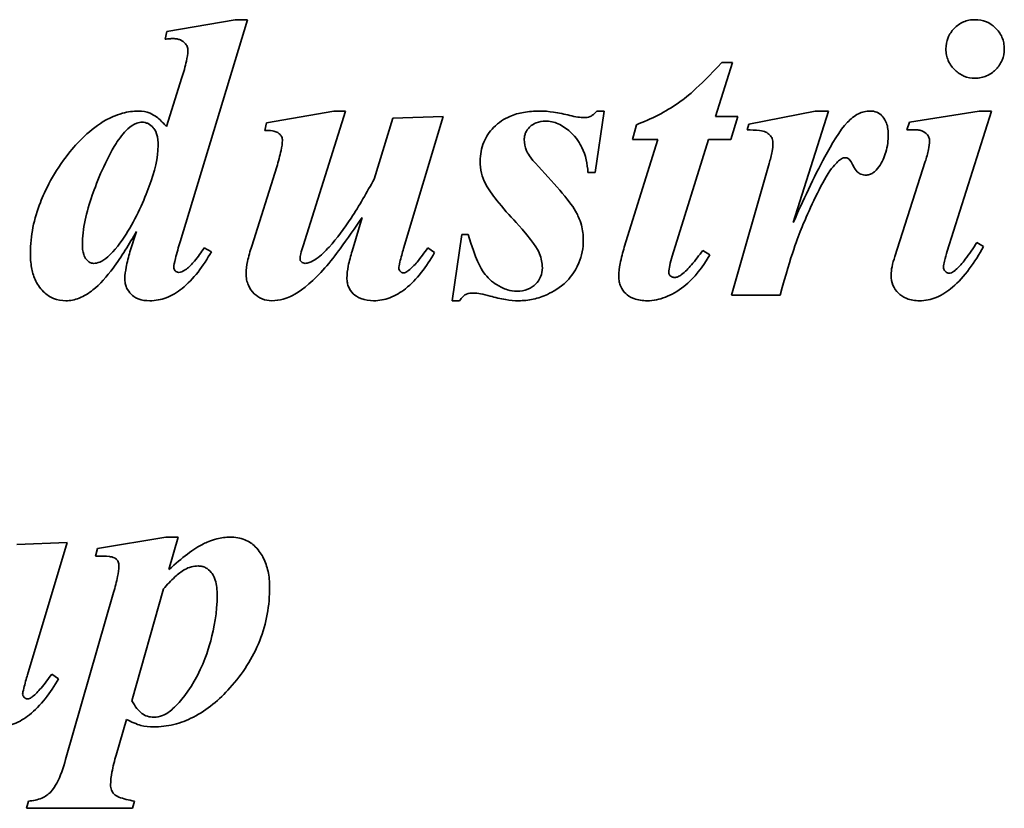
# Model space of a CAD drawing. Header units: millimetres. Extents: x 187 to 653, y 111 to 483.
# Tile 4 of 5: x 440 to 514, y 286 to 344. Entities that reach past the tile are written whole.
import ezdxf

# ---------------------------------------------------------------- set-up
doc = ezdxf.new("R2010")
doc.units = ezdxf.units.MM
doc.header["$LTSCALE"] = 2
doc.layers.add('Krawędzie widoczne(ISO)', color=7, linetype='Continuous', lineweight=35, true_color=0x262659)

msp = doc.modelspace()

# ---------------------------------------------------------------- linework, layer by layer
at = {"layer": 'Krawędzie widoczne(ISO)'}
for p, q in [((456.486, 344.149), (451.421, 343.267)), ((452.401, 327.663), (457.401, 344.149)), ((457.401, 344.149), (456.486, 344.149)), ((451.421, 343.267), (451.29, 342.695)), ((492.107, 336.96), (493.365, 340.98)), ((493.365, 340.98), (492.565, 340.98)), ((452.532, 339.868), (451.388, 336.208)), ((463.79, 337.368), (458.806, 336.486)), ((461.519, 327.352), (464.672, 337.368)), ((464.672, 337.368), (463.79, 337.368)), ((468.169, 336.829), (466.78, 332.319)), ((471.911, 336.96), (468.169, 336.829)), ((468.97, 327.156), (471.911, 336.96)), ((483.185, 332.81), (483.839, 337.368)), ((483.839, 337.368), (483.3, 337.368)), ((493.757, 336.96), (492.107, 336.96)), ((493.251, 335.261), (493.757, 336.96)), ((499.509, 337.368), (494.574, 336.388)), ((497.875, 329.084), (500.489, 337.368)), ((500.489, 337.368), (499.509, 337.368)), ((511.666, 337.368), (506.502, 336.551)), ((509.297, 326.96), (512.581, 337.368)), ((512.581, 337.368), (511.666, 337.368)), ((458.806, 336.486), (458.676, 335.93)), ((486.241, 336.355), (485.963, 335.261)), ((494.574, 336.388), (494.444, 335.963)), ((506.502, 336.551), (506.306, 335.963)), ((487.842, 335.261), (485.342, 327.27)), ((485.963, 335.261), (487.842, 335.261)), ((488.904, 326.6), (491.584, 335.261)), ((491.584, 335.261), (493.251, 335.261)), ((459.574, 333.234), (457.712, 327.336)), ((496.094, 333.463), (493.283, 323.692)), ((507.663, 333.61), (505.408, 326.568)), ((482.646, 332.81), (483.185, 332.81)), ((465.898, 329.476), (465.163, 326.976)), ((449.15, 328.414), (448.676, 326.911)), ((473.3, 328.202), (472.581, 323.283)), ((473.774, 328.202), (473.3, 328.202)), ((454.721, 326.927), (454.182, 327.205)), ((471.274, 326.862), (470.767, 327.205)), ((511.993, 327.303), (511.486, 327.614)), ((491.682, 326.698), (491.159, 327.025)), ((493.283, 323.692), (496.895, 323.692)), ((472.581, 323.283), (473.12, 323.283)), ((444.019, 305.327), (440.277, 305.196)), ((441.078, 295.523), (444.019, 305.327)), ((451.339, 305.736), (446.274, 304.902)), ((452.254, 305.736), (451.339, 305.736)), ((451.568, 303.334), (452.254, 305.736)), ((446.274, 304.902), (446.11, 304.33)), ((447.467, 301.634), (443.904, 289.232)), ((448.806, 293.579), (451.159, 301.896)), ((443.382, 295.229), (442.875, 295.572)), ((447.646, 289.559), (448.414, 292.206)), ((441.143, 286.144), (441.012, 285.605)), ((441.012, 285.605), (448.872, 285.605)), ((448.872, 285.605), (449.002, 286.144))]:
    msp.add_line(p, q, dxfattribs=at)
for points, knots in [([(511.355, 344.149), (511.205, 344.149), (511.056, 344.136), (510.767, 344.079), (510.63, 344.036), (510.247, 343.87), (510.017, 343.71), (509.616, 343.292), (509.464, 343.07), (509.248, 342.551), (509.199, 342.268), (509.199, 341.976)], [-0.3607833, -0.3607833, -0.3607833, -0.3607833, -0.3099981, -0.3099981, -0.2612299, -0.2612299, -0.1688664, -0.1688664, -0.0873778, -0.0873778, 0, 0, 0, 0]), ([(513.529, 341.976), (513.529, 342.128), (513.515, 342.279), (513.457, 342.571), (513.415, 342.71), (513.236, 343.125), (513.06, 343.358), (512.667, 343.738), (512.449, 343.886), (511.932, 344.101), (511.648, 344.149), (511.355, 344.149)], [-0.3329632, -0.3329632, -0.3329632, -0.3329632, -0.2914219, -0.2914219, -0.2514774, -0.2514774, -0.1678226, -0.1678226, -0.0876676, -0.0876676, 0, 0, 0, 0]), ([(451.29, 342.695), (451.395, 342.71), (451.503, 342.723), (451.697, 342.739), (451.789, 342.744), (451.878, 342.744)], [-0.05857785, -0.05857785, -0.05857785, -0.05857785, -0.02672653, -0.02672653, 0, 0, 0, 0]), ([(451.878, 342.744), (451.975, 342.744), (452.072, 342.737), (452.254, 342.702), (452.339, 342.677), (452.574, 342.573), (452.678, 342.483), (452.819, 342.334), (452.876, 342.251), (452.955, 342.063), (452.973, 341.964), (452.973, 341.862)], [-0.1266726, -0.1266726, -0.1266726, -0.1266726, -0.1087206, -0.1087206, -0.0923476, -0.0923476, -0.0610548, -0.0610548, -0.0307079, -0.0307079, 0, 0, 0, 0]), ([(452.973, 341.862), (452.973, 341.626), (452.923, 341.333), (452.777, 340.673), (452.652, 340.246), (452.532, 339.868)], [-0.201898, -0.201898, -0.201898, -0.201898, -0.11875, -0.11875, 0, 0, 0, 0]), ([(509.199, 341.976), (509.199, 341.824), (509.212, 341.673), (509.271, 341.38), (509.314, 341.241), (509.503, 340.811), (509.69, 340.578), (510.072, 340.214), (510.291, 340.064), (510.799, 339.852), (511.073, 339.803), (511.355, 339.803)], [-0.3149523, -0.3149523, -0.3149523, -0.3149523, -0.2783055, -0.2783055, -0.2430307, -0.2430307, -0.1652067, -0.1652067, -0.0846953, -0.0846953, 0, 0, 0, 0]), ([(511.355, 339.803), (511.507, 339.803), (511.657, 339.817), (511.948, 339.875), (512.086, 339.918), (512.551, 340.12), (512.782, 340.326), (513.114, 340.672), (513.265, 340.892), (513.479, 341.408), (513.529, 341.688), (513.529, 341.976)], [-0.2822368, -0.2822368, -0.2822368, -0.2822368, -0.2558483, -0.2558483, -0.2304487, -0.2304487, -0.1674943, -0.1674943, -0.0865321, -0.0865321, 0, 0, 0, 0]), ([(492.565, 340.98), (490.813, 339.045), (489.824, 338.298), (488.405, 337.3), (487.334, 336.772), (486.241, 336.355)], [-0.5204092, -0.5204092, -0.5204092, -0.5204092, -0.3508258, -0.3508258, 0, 0, 0, 0]), ([(449.313, 337.368), (448.911, 337.368), (448.515, 337.31), (447.605, 337.058), (447.17, 336.845), (445.754, 336.071), (444.712, 334.954), (443.049, 332.883), (442.35, 331.387), (441.551, 329.373), (441.29, 328.116), (441.29, 326.813)], [-0.842044, -0.842044, -0.842044, -0.842044, -0.8195759, -0.8195759, -0.7892394, -0.7892394, -0.6501239, -0.6501239, -0.3909791, -0.3909791, 0, 0, 0, 0]), ([(451.388, 336.208), (451.191, 336.433), (450.966, 336.666), (450.517, 337.032), (450.339, 337.135), (449.893, 337.32), (449.607, 337.368), (449.313, 337.368)], [-0.2055759, -0.2055759, -0.2055759, -0.2055759, -0.1449073, -0.1449073, -0.0880821, -0.0880821, 0, 0, 0, 0]), ([(479.068, 337.368), (478.67, 337.368), (478.267, 337.34), (477.526, 337.206), (477.183, 337.11), (476.429, 336.788), (476.02, 336.527), (475.336, 335.822), (475.092, 335.462), (474.736, 334.605), (474.656, 334.13), (474.656, 333.643)], [-0.7040247, -0.7040247, -0.7040247, -0.7040247, -0.5648028, -0.5648028, -0.4408438, -0.4408438, -0.2783564, -0.2783564, -0.1460587, -0.1460587, 0, 0, 0, 0]), ([(481.306, 337.042), (480.907, 337.14), (480.492, 337.227), (479.752, 337.335), (479.404, 337.368), (479.068, 337.368)], [-0.2244026, -0.2244026, -0.2244026, -0.2244026, -0.1009069, -0.1009069, 0, 0, 0, 0]), ([(482.368, 336.878), (482.218, 336.878), (482.055, 336.896), (481.709, 336.95), (481.501, 336.994), (481.306, 337.042)], [-0.1050066, -0.1050066, -0.1050066, -0.1050066, -0.0601029, -0.0601029, 0, 0, 0, 0]), ([(483.3, 337.368), (483.233, 337.277), (483.157, 337.194), (482.988, 337.055), (482.899, 337.001), (482.664, 336.903), (482.518, 336.878), (482.368, 336.878)], [-0.1103222, -0.1103222, -0.1103222, -0.1103222, -0.0764565, -0.0764565, -0.044931, -0.044931, 0, 0, 0, 0]), ([(503.561, 337.368), (503.416, 337.368), (503.273, 337.351), (502.986, 337.281), (502.846, 337.227), (502.405, 337.007), (502.132, 336.782), (501.895, 336.535)], [-0.191348, -0.191348, -0.191348, -0.191348, -0.1478674, -0.1478674, -0.1028004, -0.1028004, 0, 0, 0, 0]), ([(504.917, 335.636), (504.917, 335.807), (504.906, 335.98), (504.85, 336.295), (504.81, 336.439), (504.658, 336.791), (504.543, 336.928), (504.336, 337.13), (504.21, 337.215), (503.907, 337.34), (503.736, 337.368), (503.561, 337.368)], [-0.1940248, -0.1940248, -0.1940248, -0.1940248, -0.1645866, -0.1645866, -0.1389763, -0.1389763, -0.098568, -0.098568, -0.0523338, -0.0523338, 0, 0, 0, 0]), ([(445.146, 327.45), (445.146, 328.607), (445.454, 329.885), (446.235, 332.143), (446.896, 333.781), (447.887, 335.333), (448.189, 335.742), (448.529, 336.045)], [-1.057493, -1.057493, -1.057493, -1.057493, -0.55469, -0.55469, -0.136426, -0.136426, 0, 0, 0, 0]), ([(448.529, 336.045), (448.72, 336.214), (448.943, 336.372), (449.309, 336.507), (449.44, 336.535), (449.574, 336.535)], [-0.1170494, -0.1170494, -0.1170494, -0.1170494, -0.0403364, -0.0403364, 0, 0, 0, 0]), ([(449.574, 336.535), (449.652, 336.535), (449.728, 336.527), (449.879, 336.492), (449.95, 336.465), (450.169, 336.356), (450.297, 336.246), (450.457, 336.061), (450.569, 335.924), (450.74, 335.393), (450.767, 335.087), (450.767, 334.803)], [-0.5096626, -0.5096626, -0.5096626, -0.5096626, -0.4272345, -0.4272345, -0.3454953, -0.3454953, -0.1670901, -0.1670901, -0.0850478, -0.0850478, 0, 0, 0, 0]), ([(477.924, 335.261), (477.924, 335.346), (477.932, 335.43), (477.965, 335.595), (477.989, 335.673), (478.091, 335.909), (478.192, 336.048), (478.491, 336.343), (478.667, 336.437), (479.021, 336.581), (479.256, 336.617), (479.493, 336.617)], [-0.1752538, -0.1752538, -0.1752538, -0.1752538, -0.1601742, -0.1601742, -0.1455048, -0.1455048, -0.1147664, -0.1147664, -0.0710647, -0.0710647, 0, 0, 0, 0]), ([(479.493, 336.617), (479.653, 336.617), (479.812, 336.6), (480.13, 336.533), (480.285, 336.483), (480.765, 336.275), (481.063, 336.065), (481.818, 335.375), (482.068, 334.939), (482.476, 334.078), (482.605, 333.444), (482.646, 332.81)], [-0.3841216, -0.3841216, -0.3841216, -0.3841216, -0.3610316, -0.3610316, -0.3375375, -0.3375375, -0.2857841, -0.2857841, -0.1906608, -0.1906608, 0, 0, 0, 0]), ([(494.444, 335.963), (494.723, 335.963), (495.086, 335.956), (495.573, 335.901), (495.702, 335.868), (495.948, 335.752), (496.054, 335.68), (496.219, 335.506), (496.269, 335.426), (496.355, 335.2), (496.372, 335.056), (496.372, 334.917)], [-0.2037083, -0.2037083, -0.2037083, -0.2037083, -0.1486692, -0.1486692, -0.1086553, -0.1086553, -0.0723928, -0.0723928, -0.0416562, -0.0416562, 0, 0, 0, 0]), ([(501.895, 336.535), (501.334, 335.954), (500.698, 334.864), (499.411, 332.478), (498.558, 330.629), (497.875, 329.084)], [-0.8064157, -0.8064157, -0.8064157, -0.8064157, -0.5068713, -0.5068713, 0, 0, 0, 0]), ([(506.306, 335.963), (506.408, 335.968), (506.511, 335.973), (506.701, 335.978), (506.79, 335.98), (506.878, 335.98)], [-0.05686623, -0.05686623, -0.05686623, -0.05686623, -0.02636323, -0.02636323, 0, 0, 0, 0]), ([(506.878, 335.98), (506.986, 335.98), (507.095, 335.971), (507.294, 335.934), (507.386, 335.907), (507.615, 335.803), (507.711, 335.72), (507.847, 335.573), (507.901, 335.495), (507.972, 335.324), (507.989, 335.237), (507.989, 335.146)], [-0.1286818, -0.1286818, -0.1286818, -0.1286818, -0.1067788, -0.1067788, -0.0874254, -0.0874254, -0.0555517, -0.0555517, -0.0272362, -0.0272362, 0, 0, 0, 0]), ([(458.676, 335.93), (458.854, 335.93), (459.062, 335.924), (459.386, 335.876), (459.481, 335.846), (459.659, 335.757), (459.74, 335.703), (459.876, 335.562), (459.913, 335.492), (459.969, 335.358), (459.983, 335.269), (459.983, 335.179)], [-0.0972648, -0.0972648, -0.0972648, -0.0972648, -0.07652705, -0.07652705, -0.05940853, -0.05940853, -0.0436281, -0.0436281, -0.02707134, -0.02707134, 0, 0, 0, 0]), ([(478.97, 333.251), (478.318, 333.935), (478.158, 334.258), (477.977, 334.692), (477.924, 334.971), (477.924, 335.261)], [-0.1408626, -0.1408626, -0.1408626, -0.1408626, -0.0868461, -0.0868461, 0, 0, 0, 0]), ([(504.231, 333.234), (504.465, 333.568), (504.634, 333.933), (504.868, 334.751), (504.917, 335.194), (504.917, 335.636)], [-0.2550097, -0.2550097, -0.2550097, -0.2550097, -0.1328158, -0.1328158, 0, 0, 0, 0]), ([(450.767, 334.803), (450.767, 333.908), (450.506, 332.866), (449.745, 330.799), (449.122, 329.384), (448.015, 327.624), (447.555, 327.004), (447.025, 326.535)], [-1.074738, -1.074738, -1.074738, -1.074738, -0.625572, -0.625572, -0.2122, -0.2122, 0, 0, 0, 0]), ([(459.983, 335.179), (459.983, 334.986), (459.939, 334.715), (459.8, 334.054), (459.681, 333.611), (459.574, 333.234)], [-0.2015755, -0.2015755, -0.2015755, -0.2015755, -0.1175559, -0.1175559, 0, 0, 0, 0]), ([(496.372, 334.917), (496.372, 334.779), (496.341, 334.578), (496.247, 334.084), (496.166, 333.747), (496.094, 333.463)], [-0.1497107, -0.1497107, -0.1497107, -0.1497107, -0.0879704, -0.0879704, 0, 0, 0, 0]), ([(507.989, 335.146), (507.989, 334.953), (507.954, 334.726), (507.845, 334.214), (507.754, 333.897), (507.663, 333.61)], [-0.1565799, -0.1565799, -0.1565799, -0.1565799, -0.0901573, -0.0901573, 0, 0, 0, 0]), ([(496.895, 323.692), (497.79, 326.886), (498.148, 327.847), (498.825, 329.468), (499.635, 331.358), (500.719, 333.152), (501.008, 333.446), (501.256, 333.686), (501.355, 333.769), (501.453, 333.823)], [-0.3211236, -0.3211236, -0.3211236, -0.3211236, -0.1898487, -0.1898487, -0.0911938, -0.0911938, -0.0335857, -0.0335857, 0, 0, 0, 0]), ([(501.453, 333.823), (501.503, 333.847), (501.555, 333.869), (501.654, 333.896), (501.701, 333.904), (501.748, 333.904)], [-0.03066802, -0.03066802, -0.03066802, -0.03066802, -0.01406282, -0.01406282, 0, 0, 0, 0]), ([(501.748, 333.904), (501.78, 333.904), (501.812, 333.9), (501.876, 333.882), (501.907, 333.868), (501.96, 333.837), (501.989, 333.817), (502.094, 333.723), (502.226, 333.51), (502.432, 333.117), (502.501, 332.984), (502.704, 332.786), (502.795, 332.725), (503.015, 332.634), (503.14, 332.614), (503.267, 332.614)], [-0.5711365, -0.5711365, -0.5711365, -0.5711365, -0.4968443, -0.4968443, -0.4189069, -0.4189069, -0.3569699, -0.3569699, -0.1232072, -0.1232072, -0.0715777, -0.0715777, -0.0381327, -0.0381327, 0, 0, 0, 0]), ([(474.656, 333.643), (474.656, 333.346), (474.686, 333.05), (474.819, 332.487), (474.916, 332.225), (475.048, 331.976)], [-0.1736288, -0.1736288, -0.1736288, -0.1736288, -0.0844521, -0.0844521, 0, 0, 0, 0]), ([(482.303, 327.777), (482.303, 328.158), (482.256, 328.533), (482.033, 329.371), (481.861, 329.696), (481.425, 330.526), (480.291, 331.838), (478.97, 333.251)], [-0.7328505, -0.7328505, -0.7328505, -0.7328505, -0.6658179, -0.6658179, -0.580284, -0.580284, 0, 0, 0, 0]), ([(503.267, 332.614), (503.357, 332.614), (503.444, 332.626), (503.618, 332.679), (503.7, 332.719), (503.959, 332.886), (504.109, 333.056), (504.231, 333.234)], [-0.1190473, -0.1190473, -0.1190473, -0.1190473, -0.0922739, -0.0922739, -0.0646918, -0.0646918, 0, 0, 0, 0]), ([(466.78, 332.319), (466.26, 331.338), (465.685, 330.334), (464.588, 328.673), (464.038, 327.923), (463.447, 327.27)], [-0.598089, -0.598089, -0.598089, -0.598089, -0.2642109, -0.2642109, 0, 0, 0, 0]), ([(475.048, 331.976), (475.255, 331.582), (475.567, 331.144), (476.322, 330.182), (476.839, 329.601), (477.319, 329.084)], [-0.3657385, -0.3657385, -0.3657385, -0.3657385, -0.2115574, -0.2115574, 0, 0, 0, 0]), ([(463.136, 325.718), (463.5, 326.13), (463.941, 326.714), (464.799, 327.882), (465.386, 328.727), (465.898, 329.476)], [-0.4330656, -0.4330656, -0.4330656, -0.4330656, -0.2721817, -0.2721817, 0, 0, 0, 0]), ([(477.319, 329.084), (478.603, 327.684), (478.908, 327.134), (479.192, 326.431), (479.264, 326.081), (479.264, 325.718)], [-0.2275176, -0.2275176, -0.2275176, -0.2275176, -0.1089175, -0.1089175, 0, 0, 0, 0]), ([(445.931, 324.084), (446.453, 324.495), (446.966, 325.093), (448.041, 326.539), (448.638, 327.514), (449.15, 328.414)], [-0.539069, -0.539069, -0.539069, -0.539069, -0.3106162, -0.3106162, 0, 0, 0, 0]), ([(477.385, 323.986), (477.14, 323.986), (476.9, 324.029), (476.378, 324.195), (476.117, 324.331), (475.526, 324.692), (475.196, 324.996), (474.685, 325.703), (474.316, 326.339), (473.774, 328.202)], [-1.818581, -1.818581, -1.818581, -1.818581, -1.552815, -1.552815, -1.222412, -1.222412, -0.582048, -0.582048, 0, 0, 0, 0]), ([(445.963, 326.061), (445.918, 326.061), (445.874, 326.067), (445.787, 326.088), (445.745, 326.105), (445.613, 326.174), (445.534, 326.243), (445.345, 326.46), (445.283, 326.597), (445.169, 326.944), (445.146, 327.209), (445.146, 327.45)], [-0.1480365, -0.1480365, -0.1480365, -0.1480365, -0.1390804, -0.1390804, -0.1299601, -0.1299601, -0.1093973, -0.1093973, -0.0724343, -0.0724343, 0, 0, 0, 0]), ([(451.927, 325.783), (451.927, 325.898), (451.971, 326.121), (452.143, 326.803), (452.286, 327.286), (452.401, 327.663)], [-0.2084945, -0.2084945, -0.2084945, -0.2084945, -0.1181005, -0.1181005, 0, 0, 0, 0]), ([(454.182, 327.205), (453.967, 326.879), (453.72, 326.532), (453.277, 326.007), (453.068, 325.79), (452.859, 325.636)], [-0.1813584, -0.1813584, -0.1813584, -0.1813584, -0.077935, -0.077935, 0, 0, 0, 0]), ([(457.712, 327.336), (457.589, 326.968), (457.473, 326.572), (457.334, 325.91), (457.287, 325.598), (457.287, 325.31)], [-0.2034179, -0.2034179, -0.2034179, -0.2034179, -0.0865957, -0.0865957, 0, 0, 0, 0]), ([(461.29, 326.388), (461.29, 326.487), (461.314, 326.622), (461.392, 326.95), (461.458, 327.167), (461.519, 327.352)], [-0.100765, -0.100765, -0.100765, -0.100765, -0.0584623, -0.0584623, 0, 0, 0, 0]), ([(463.447, 327.27), (463.17, 326.969), (462.835, 326.639), (462.341, 326.288), (462.16, 326.18), (461.876, 326.084), (461.771, 326.061), (461.666, 326.061)], [-0.2137635, -0.2137635, -0.2137635, -0.2137635, -0.0899896, -0.0899896, -0.0315516, -0.0315516, 0, 0, 0, 0]), ([(470.767, 327.205), (470.525, 326.859), (470.246, 326.482), (469.773, 325.928), (469.554, 325.696), (469.346, 325.538)], [-0.1872972, -0.1872972, -0.1872972, -0.1872972, -0.0782618, -0.0782618, 0, 0, 0, 0]), ([(477.499, 323.283), (477.867, 323.283), (478.231, 323.323), (478.955, 323.484), (479.306, 323.604), (480.062, 323.953), (480.584, 324.251), (481.225, 324.885), (481.651, 325.337), (482.191, 326.628), (482.303, 327.191), (482.303, 327.777)], [-2.086712, -2.086712, -2.086712, -2.086712, -1.575462, -1.575462, -1.057408, -1.057408, -0.419527, -0.419527, -0.175783, -0.175783, 0, 0, 0, 0]), ([(485.342, 327.27), (485.222, 326.876), (485.112, 326.458), (484.977, 325.739), (484.934, 325.401), (484.934, 325.081)], [-0.2199225, -0.2199225, -0.2199225, -0.2199225, -0.0959956, -0.0959956, 0, 0, 0, 0]), ([(507.238, 323.283), (507.668, 323.283), (508.081, 323.371), (508.919, 323.715), (509.321, 323.981), (510.579, 325.044), (511.347, 326.144), (511.993, 327.303)], [-0.7060957, -0.7060957, -0.7060957, -0.7060957, -0.5599644, -0.5599644, -0.3981368, -0.3981368, 0, 0, 0, 0]), ([(511.486, 327.614), (511.229, 327.196), (510.936, 326.749), (510.43, 326.091), (510.177, 325.791), (509.917, 325.571)], [-0.2504244, -0.2504244, -0.2504244, -0.2504244, -0.1020577, -0.1020577, 0, 0, 0, 0]), ([(441.29, 326.813), (441.29, 326.457), (441.314, 326.094), (441.429, 325.442), (441.511, 325.143), (441.765, 324.559), (441.954, 324.25), (442.485, 323.742), (442.729, 323.575), (443.298, 323.338), (443.604, 323.283), (443.921, 323.283)], [-0.5767344, -0.5767344, -0.5767344, -0.5767344, -0.4360751, -0.4360751, -0.3151346, -0.3151346, -0.1847168, -0.1847168, -0.0948789, -0.0948789, 0, 0, 0, 0]), ([(447.025, 326.535), (446.852, 326.378), (446.656, 326.24), (446.285, 326.094), (446.127, 326.061), (445.963, 326.061)], [-0.1193719, -0.1193719, -0.1193719, -0.1193719, -0.0491847, -0.0491847, 0, 0, 0, 0]), ([(448.676, 326.911), (448.569, 326.545), (448.465, 326.146), (448.344, 325.507), (448.3, 325.204), (448.3, 324.934)], [-0.1961065, -0.1961065, -0.1961065, -0.1961065, -0.0809567, -0.0809567, 0, 0, 0, 0]), ([(450.146, 323.283), (450.568, 323.283), (450.976, 323.361), (451.795, 323.673), (452.184, 323.911), (453.393, 324.874), (454.115, 325.863), (454.721, 326.927)], [-0.6625895, -0.6625895, -0.6625895, -0.6625895, -0.5205206, -0.5205206, -0.3673436, -0.3673436, 0, 0, 0, 0]), ([(465.163, 326.976), (465.047, 326.616), (464.941, 326.233), (464.812, 325.572), (464.77, 325.261), (464.77, 324.966)], [-0.2023507, -0.2023507, -0.2023507, -0.2023507, -0.0884667, -0.0884667, 0, 0, 0, 0]), ([(466.748, 323.283), (467.164, 323.283), (467.566, 323.36), (468.375, 323.666), (468.761, 323.9), (469.956, 324.845), (470.672, 325.816), (471.274, 326.862)], [-0.6531867, -0.6531867, -0.6531867, -0.6531867, -0.5130347, -0.5130347, -0.3619517, -0.3619517, 0, 0, 0, 0]), ([(468.61, 325.718), (468.61, 325.781), (468.643, 325.94), (468.775, 326.468), (468.886, 326.863), (468.97, 327.156)], [-0.1603165, -0.1603165, -0.1603165, -0.1603165, -0.0913805, -0.0913805, 0, 0, 0, 0]), ([(487.042, 323.283), (487.507, 323.283), (487.958, 323.38), (488.828, 323.718), (489.315, 323.987), (490.553, 324.97), (491.183, 325.83), (491.682, 326.698)], [-0.6448469, -0.6448469, -0.6448469, -0.6448469, -0.4732827, -0.4732827, -0.3005123, -0.3005123, 0, 0, 0, 0]), ([(488.643, 325.375), (488.643, 325.542), (488.674, 325.731), (488.758, 326.127), (488.831, 326.374), (488.904, 326.6)], [-0.1211799, -0.1211799, -0.1211799, -0.1211799, -0.0713406, -0.0713406, 0, 0, 0, 0]), ([(491.159, 327.025), (490.901, 326.659), (490.613, 326.277), (490.102, 325.692), (489.85, 325.43), (489.591, 325.228)], [-0.233725, -0.233725, -0.233725, -0.233725, -0.0986268, -0.0986268, 0, 0, 0, 0]), ([(505.408, 326.568), (505.325, 326.321), (505.25, 326.059), (505.159, 325.601), (505.13, 325.386), (505.13, 325.179)], [-0.1403655, -0.1403655, -0.1403655, -0.1403655, -0.0620577, -0.0620577, 0, 0, 0, 0]), ([(509.019, 325.8), (509.019, 325.902), (509.047, 326.056), (509.144, 326.461), (509.225, 326.733), (509.297, 326.96)], [-0.1241624, -0.1241624, -0.1241624, -0.1241624, -0.0712249, -0.0712249, 0, 0, 0, 0]), ([(452.287, 325.391), (452.266, 325.391), (452.245, 325.394), (452.203, 325.403), (452.182, 325.41), (452.109, 325.443), (452.065, 325.481), (452.002, 325.547), (451.975, 325.586), (451.936, 325.68), (451.927, 325.731), (451.927, 325.783)], [-0.05224698, -0.05224698, -0.05224698, -0.05224698, -0.04770817, -0.04770817, -0.04309912, -0.04309912, -0.03035089, -0.03035089, -0.01576414, -0.01576414, 0, 0, 0, 0]), ([(461.388, 326.176), (461.371, 326.19), (461.355, 326.206), (461.329, 326.241), (461.319, 326.259), (461.296, 326.313), (461.29, 326.35), (461.29, 326.388)], [-0.02437724, -0.02437724, -0.02437724, -0.02437724, -0.01770745, -0.01770745, -0.01130968, -0.01130968, 0, 0, 0, 0]), ([(461.666, 326.061), (461.614, 326.061), (461.563, 326.07), (461.467, 326.11), (461.425, 326.139), (461.388, 326.176)], [-0.03121584, -0.03121584, -0.03121584, -0.03121584, -0.0155708, -0.0155708, 0, 0, 0, 0]), ([(509.427, 325.326), (509.404, 325.326), (509.38, 325.329), (509.334, 325.34), (509.311, 325.349), (509.24, 325.385), (509.197, 325.422), (509.122, 325.503), (509.082, 325.555), (509.03, 325.678), (509.019, 325.738), (509.019, 325.8)], [-0.08051672, -0.08051672, -0.08051672, -0.08051672, -0.07127018, -0.07127018, -0.06174687, -0.06174687, -0.04010892, -0.04010892, -0.01853763, -0.01853763, 0, 0, 0, 0]), ([(452.859, 325.636), (452.755, 325.555), (452.637, 325.479), (452.44, 325.407), (452.364, 325.391), (452.287, 325.391)], [-0.06287621, -0.06287621, -0.06287621, -0.06287621, -0.02317209, -0.02317209, 0, 0, 0, 0]), ([(457.287, 325.31), (457.287, 325.154), (457.3, 324.999), (457.358, 324.702), (457.4, 324.563), (457.563, 324.192), (457.711, 323.987), (458.07, 323.645), (458.262, 323.513), (458.709, 323.326), (458.95, 323.283), (459.199, 323.283)], [-0.3141795, -0.3141795, -0.3141795, -0.3141795, -0.2673241, -0.2673241, -0.2233414, -0.2233414, -0.1453083, -0.1453083, -0.0745191, -0.0745191, 0, 0, 0, 0]), ([(459.199, 323.283), (459.483, 323.283), (459.763, 323.328), (460.461, 323.527), (460.792, 323.707), (461.546, 324.118), (462.303, 324.802), (463.136, 325.718)], [-0.4899877, -0.4899877, -0.4899877, -0.4899877, -0.4435867, -0.4435867, -0.371449, -0.371449, 0, 0, 0, 0]), ([(468.953, 325.359), (468.93, 325.359), (468.907, 325.361), (468.862, 325.373), (468.841, 325.382), (468.79, 325.411), (468.749, 325.44), (468.672, 325.535), (468.646, 325.577), (468.617, 325.652), (468.61, 325.685), (468.61, 325.718)], [-0.07678357, -0.07678357, -0.07678357, -0.07678357, -0.06189637, -0.06189637, -0.04679032, -0.04679032, -0.02421718, -0.02421718, -0.01004961, -0.01004961, 0, 0, 0, 0]), ([(469.346, 325.538), (469.279, 325.478), (469.204, 325.424), (469.066, 325.37), (469.011, 325.359), (468.953, 325.359)], [-0.04418821, -0.04418821, -0.04418821, -0.04418821, -0.01724222, -0.01724222, 0, 0, 0, 0]), ([(479.264, 325.718), (479.264, 325.492), (479.225, 325.273), (479.048, 324.856), (478.917, 324.673), (478.631, 324.392), (478.446, 324.241), (477.927, 324.029), (477.658, 323.986), (477.385, 323.986)], [-0.3932831, -0.3932831, -0.3932831, -0.3932831, -0.2810788, -0.2810788, -0.1681422, -0.1681422, -0.081965, -0.081965, 0, 0, 0, 0]), ([(484.934, 325.081), (484.934, 324.952), (484.945, 324.824), (484.993, 324.578), (485.029, 324.462), (485.167, 324.145), (485.296, 323.967), (485.563, 323.711), (485.746, 323.56), (486.359, 323.325), (486.705, 323.283), (487.042, 323.283)], [-0.5064944, -0.5064944, -0.5064944, -0.5064944, -0.4223526, -0.4223526, -0.342764, -0.342764, -0.1966931, -0.1966931, -0.1008943, -0.1008943, 0, 0, 0, 0]), ([(489.068, 325.015), (489.031, 325.015), (488.995, 325.019), (488.924, 325.036), (488.89, 325.049), (488.809, 325.091), (488.764, 325.126), (488.703, 325.191), (488.681, 325.223), (488.65, 325.297), (488.643, 325.335), (488.643, 325.375)], [-0.05769548, -0.05769548, -0.05769548, -0.05769548, -0.0480442, -0.0480442, -0.0385285, -0.0385285, -0.02388626, -0.02388626, -0.01196681, -0.01196681, 0, 0, 0, 0]), ([(489.591, 325.228), (489.508, 325.161), (489.417, 325.103), (489.238, 325.033), (489.154, 325.015), (489.068, 325.015)], [-0.05775888, -0.05775888, -0.05775888, -0.05775888, -0.02593701, -0.02593701, 0, 0, 0, 0]), ([(505.13, 325.179), (505.13, 324.921), (505.173, 324.67), (505.365, 324.212), (505.5, 324.02), (505.799, 323.726), (505.996, 323.567), (506.59, 323.329), (506.915, 323.283), (507.238, 323.283)], [-0.4532234, -0.4532234, -0.4532234, -0.4532234, -0.3176364, -0.3176364, -0.1919613, -0.1919613, -0.0969326, -0.0969326, 0, 0, 0, 0]), ([(509.917, 325.571), (509.871, 325.525), (509.821, 325.481), (509.721, 325.412), (509.671, 325.384), (509.557, 325.339), (509.493, 325.326), (509.427, 325.326)], [-0.0563756, -0.0563756, -0.0563756, -0.0563756, -0.03681397, -0.03681397, -0.01975671, -0.01975671, 0, 0, 0, 0]), ([(448.3, 324.934), (448.3, 324.813), (448.31, 324.693), (448.354, 324.464), (448.387, 324.355), (448.514, 324.061), (448.632, 323.895), (448.864, 323.67), (449.025, 323.53), (449.563, 323.321), (449.858, 323.283), (450.146, 323.283)], [-0.5018798, -0.5018798, -0.5018798, -0.5018798, -0.4121592, -0.4121592, -0.3275457, -0.3275457, -0.1730929, -0.1730929, -0.0864828, -0.0864828, 0, 0, 0, 0]), ([(464.77, 324.966), (464.77, 324.848), (464.78, 324.729), (464.824, 324.503), (464.856, 324.396), (464.98, 324.108), (465.094, 323.947), (465.37, 323.68), (465.55, 323.544), (466.108, 323.325), (466.431, 323.283), (466.748, 323.283)], [-0.3804498, -0.3804498, -0.3804498, -0.3804498, -0.325239, -0.325239, -0.2732882, -0.2732882, -0.1795337, -0.1795337, -0.0951026, -0.0951026, 0, 0, 0, 0]), ([(443.921, 323.283), (444.263, 323.283), (444.595, 323.357), (445.279, 323.629), (445.62, 323.843), (445.931, 324.084)], [-0.2206757, -0.2206757, -0.2206757, -0.2206757, -0.1179474, -0.1179474, 0, 0, 0, 0]), ([(473.12, 323.283), (473.198, 323.397), (473.29, 323.517), (473.489, 323.706), (473.568, 323.749), (473.792, 323.836), (473.97, 323.855), (474.15, 323.855)], [-0.1078896, -0.1078896, -0.1078896, -0.1078896, -0.0807099, -0.0807099, -0.053806, -0.053806, 0, 0, 0, 0]), ([(474.15, 323.855), (474.317, 323.855), (474.508, 323.828), (474.909, 323.755), (475.161, 323.691), (475.391, 323.627)], [-0.121842, -0.121842, -0.121842, -0.121842, -0.07188, -0.07188, 0, 0, 0, 0]), ([(475.391, 323.627), (475.768, 323.524), (476.162, 323.432), (476.857, 323.319), (477.185, 323.283), (477.499, 323.283)], [-0.2116229, -0.2116229, -0.2116229, -0.2116229, -0.0943511, -0.0943511, 0, 0, 0, 0]), ([(456.11, 305.736), (455.777, 305.736), (455.449, 305.693), (454.663, 305.498), (454.309, 305.332), (453.411, 304.89), (452.521, 304.197), (451.568, 303.334)], [-0.5453439, -0.5453439, -0.5453439, -0.5453439, -0.4797621, -0.4797621, -0.3858974, -0.3858974, 0, 0, 0, 0]), ([(459.035, 302.043), (459.035, 302.429), (459, 302.815), (458.84, 303.54), (458.724, 303.875), (458.464, 304.385), (458.274, 304.725), (457.747, 305.247), (457.491, 305.419), (456.854, 305.679), (456.484, 305.736), (456.11, 305.736)], [-0.7733498, -0.7733498, -0.7733498, -0.7733498, -0.5450512, -0.5450512, -0.334502, -0.334502, -0.2063946, -0.2063946, -0.1120819, -0.1120819, 0, 0, 0, 0]), ([(446.11, 304.33), (446.46, 304.33), (446.879, 304.324), (447.262, 304.28), (447.395, 304.259), (447.583, 304.168), (447.64, 304.129), (447.707, 304.061), (447.762, 304.002), (447.843, 303.802), (447.859, 303.699), (447.859, 303.595)], [-0.8028931, -0.8028931, -0.8028931, -0.8028931, -0.3315959, -0.3315959, -0.1525715, -0.1525715, -0.0648137, -0.0648137, -0.031131, -0.031131, 0, 0, 0, 0]), ([(447.859, 303.595), (447.859, 303.37), (447.813, 303.082), (447.684, 302.436), (447.572, 302.009), (447.467, 301.634)], [-0.1968933, -0.1968933, -0.1968933, -0.1968933, -0.1167384, -0.1167384, 0, 0, 0, 0]), ([(451.159, 301.896), (451.423, 302.197), (451.716, 302.508), (452.233, 302.978), (452.487, 303.183), (452.744, 303.334)], [-0.2102597, -0.2102597, -0.2102597, -0.2102597, -0.089466, -0.089466, 0, 0, 0, 0]), ([(452.744, 303.334), (452.898, 303.419), (453.06, 303.485), (453.398, 303.574), (453.568, 303.595), (453.741, 303.595)], [-0.1046826, -0.1046826, -0.1046826, -0.1046826, -0.0519015, -0.0519015, 0, 0, 0, 0]), ([(453.741, 303.595), (453.837, 303.595), (453.931, 303.585), (454.115, 303.541), (454.202, 303.509), (454.447, 303.382), (454.586, 303.262), (454.788, 303.022), (454.909, 302.855), (455.114, 302.199), (455.146, 301.791), (455.146, 301.422)], [-0.4760966, -0.4760966, -0.4760966, -0.4760966, -0.4066615, -0.4066615, -0.3388244, -0.3388244, -0.2054634, -0.2054634, -0.1107535, -0.1107535, 0, 0, 0, 0]), ([(456.094, 294.543), (457.031, 295.584), (457.788, 296.748), (458.802, 299.332), (459.035, 300.667), (459.035, 302.043)], [-0.8329137, -0.8329137, -0.8329137, -0.8329137, -0.4126855, -0.4126855, 0, 0, 0, 0]), ([(455.146, 301.422), (455.146, 300.158), (454.917, 298.98), (454.465, 297.299), (454.117, 296.218), (452.825, 293.949), (452.13, 293.247), (451.622, 292.783), (451.385, 292.613), (450.889, 292.415), (450.669, 292.37), (450.44, 292.37)], [-0.5048517, -0.5048517, -0.5048517, -0.5048517, -0.3681345, -0.3681345, -0.2602394, -0.2602394, -0.1603008, -0.1603008, -0.0685289, -0.0685289, 0, 0, 0, 0]), ([(438.855, 291.651), (439.272, 291.651), (439.674, 291.727), (440.483, 292.033), (440.869, 292.267), (442.064, 293.212), (442.78, 294.183), (443.382, 295.229)], [-0.6531867, -0.6531867, -0.6531867, -0.6531867, -0.5130347, -0.5130347, -0.3619517, -0.3619517, 0, 0, 0, 0]), ([(440.718, 294.085), (440.718, 294.148), (440.751, 294.307), (440.883, 294.836), (440.994, 295.23), (441.078, 295.523)], [-0.1603165, -0.1603165, -0.1603165, -0.1603165, -0.0913805, -0.0913805, 0, 0, 0, 0]), ([(442.875, 295.572), (442.633, 295.227), (442.353, 294.849), (441.881, 294.295), (441.661, 294.063), (441.453, 293.905)], [-0.1872972, -0.1872972, -0.1872972, -0.1872972, -0.0782618, -0.0782618, 0, 0, 0, 0]), ([(450.424, 291.651), (450.933, 291.651), (451.436, 291.71), (452.434, 291.955), (452.916, 292.138), (454.414, 292.903), (455.317, 293.677), (456.094, 294.543)], [-0.6570036, -0.6570036, -0.6570036, -0.6570036, -0.5043045, -0.5043045, -0.3489383, -0.3489383, 0, 0, 0, 0]), ([(441.061, 293.726), (441.038, 293.726), (441.015, 293.729), (440.97, 293.741), (440.949, 293.75), (440.898, 293.778), (440.857, 293.807), (440.78, 293.903), (440.754, 293.944), (440.725, 294.019), (440.718, 294.052), (440.718, 294.085)], [-0.07678357, -0.07678357, -0.07678357, -0.07678357, -0.06189637, -0.06189637, -0.04679032, -0.04679032, -0.02421718, -0.02421718, -0.01004961, -0.01004961, 0, 0, 0, 0]), ([(441.453, 293.905), (441.387, 293.845), (441.312, 293.791), (441.174, 293.737), (441.119, 293.726), (441.061, 293.726)], [-0.04418821, -0.04418821, -0.04418821, -0.04418821, -0.01724222, -0.01724222, 0, 0, 0, 0]), ([(450.44, 292.37), (450.283, 292.37), (450.127, 292.39), (449.813, 292.487), (449.674, 292.563), (449.323, 292.827), (449.068, 293.152), (448.806, 293.579)], [-0.2839734, -0.2839734, -0.2839734, -0.2839734, -0.2197616, -0.2197616, -0.1500507, -0.1500507, 0, 0, 0, 0]), ([(448.414, 292.206), (448.762, 292.032), (449.173, 291.843), (449.781, 291.675), (450.118, 291.651), (450.424, 291.651)], [-0.1885624, -0.1885624, -0.1885624, -0.1885624, -0.0919399, -0.0919399, 0, 0, 0, 0]), ([(443.904, 289.232), (443.729, 288.612), (443.514, 287.981), (443.138, 287.258), (442.991, 287.018), (442.636, 286.645), (442.397, 286.48), (441.827, 286.223), (441.489, 286.156), (441.143, 286.144)], [-0.4498682, -0.4498682, -0.4498682, -0.4498682, -0.2691372, -0.2691372, -0.1874975, -0.1874975, -0.1038914, -0.1038914, 0, 0, 0, 0]), ([(447.238, 287.353), (447.238, 287.651), (447.286, 287.99), (447.418, 288.7), (447.531, 289.149), (447.646, 289.559)], [-0.2163111, -0.2163111, -0.2163111, -0.2163111, -0.1278049, -0.1278049, 0, 0, 0, 0]), ([(449.002, 286.144), (448.604, 286.213), (448.17, 286.309), (447.669, 286.517), (447.571, 286.59), (447.417, 286.745), (447.354, 286.839), (447.258, 287.075), (447.238, 287.214), (447.238, 287.353)], [-0.1582608, -0.1582608, -0.1582608, -0.1582608, -0.1074633, -0.1074633, -0.0763796, -0.0763796, -0.041818, -0.041818, 0, 0, 0, 0])]:
    msp.add_open_spline(points, degree=3, knots=knots, dxfattribs=at)

doc.saveas('drawing.dxf')
